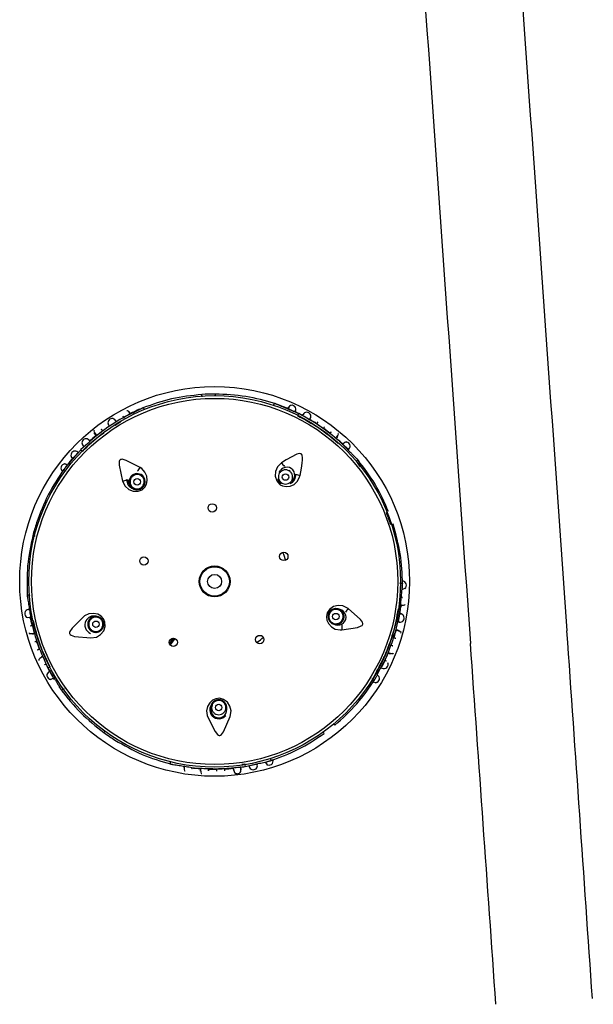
# Model space of a CAD drawing. Header units: millimetres. Extents: x 4904.09 to 4905.21, y 4759.5 to 4761.8.
# Tile 16 of 54: x 4904.54 to 4904.63, y 4760.32 to 4760.47. Entities that reach past the tile are written whole.
import ezdxf

# ---------------------------------------------------------------- set-up
doc = ezdxf.new("R2010")
doc.units = ezdxf.units.MM
doc.layers.add('SANINDUSA', color=3, linetype='Continuous')

msp = doc.modelspace()

# ---------------------------------------------------------------- linework, layer by layer
at = {"layer": 'SANINDUSA'}
for p, q in [((4904.57145, 4760.41087), (4904.57145, 4760.41062)), ((4904.5828, 4760.40886), (4904.58271, 4760.40866)), ((4904.5571, 4760.40749), (4904.5573, 4760.40713)), ((4904.55271, 4760.40481), (4904.55281, 4760.40469)), ((4904.55294, 4760.40458), (4904.55302, 4760.40444)), ((4904.59037, 4760.40421), (4904.59044, 4760.40429)), ((4904.59129, 4760.40305), (4904.59197, 4760.40239)), ((4904.59333, 4760.40041), (4904.59327, 4760.40031)), ((4904.54829, 4760.39886), (4904.54822, 4760.39895)), ((4904.58147, 4760.39897), (4904.58131, 4760.39874)), ((4904.58296, 4760.39894), (4904.58305, 4760.39907)), ((4904.56032, 4760.39806), (4904.56015, 4760.39828)), ((4904.56053, 4760.39764), (4904.56032, 4760.39806)), ((4904.58338, 4760.39733), (4904.58354, 4760.39757)), ((4904.55817, 4760.39675), (4904.55835, 4760.39653)), ((4904.58165, 4760.397), (4904.58172, 4760.39711)), ((4904.54376, 4760.39089), (4904.54399, 4760.39081)), ((4904.599, 4760.39071), (4904.59877, 4760.39064)), ((4904.60002, 4760.3816), (4904.60013, 4760.38157)), ((4904.60045, 4760.38063), (4904.60058, 4760.38063)), ((4904.54265, 4760.37971), (4904.54276, 4760.37975)), ((4904.59078, 4760.3775), (4904.59051, 4760.37758)), ((4904.5525, 4760.37635), (4904.55224, 4760.37626)), ((4904.55297, 4760.37642), (4904.5525, 4760.37635)), ((4904.5894, 4760.37539), (4904.58982, 4760.37518)), ((4904.58982, 4760.37518), (4904.59009, 4760.3751)), ((4904.55309, 4760.3739), (4904.55335, 4760.374)), ((4904.56493, 4760.37304), (4904.56433, 4760.37222)), ((4904.56504, 4760.37303), (4904.56437, 4760.37212)), ((4904.56516, 4760.373), (4904.56444, 4760.37201)), ((4904.59962, 4760.37424), (4904.59948, 4760.37431)), ((4904.59994, 4760.37419), (4904.59968, 4760.37426)), ((4904.54445, 4760.37004), (4904.54435, 4760.37)), ((4904.59852, 4760.37066), (4904.59862, 4760.37062)), ((4904.59769, 4760.36942), (4904.59728, 4760.36857)), ((4904.59797, 4760.36944), (4904.59777, 4760.36953)), ((4904.54634, 4760.36692), (4904.54587, 4760.36774)), ((4904.59583, 4760.36666), (4904.59571, 4760.36669)), ((4904.59596, 4760.36624), (4904.59606, 4760.36617)), ((4904.54802, 4760.36516), (4904.5479, 4760.36511)), ((4904.57081, 4760.36267), (4904.57073, 4760.36221)), ((4904.57324, 4760.36201), (4904.57323, 4760.36229)), ((4904.57073, 4760.36221), (4904.57074, 4760.36193)), ((4904.5542, 4760.35838), (4904.55435, 4760.35858)), ((4904.58835, 4760.35827), (4904.5882, 4760.35847)), ((4904.56664, 4760.35309), (4904.5666, 4760.35313)), ((4904.57548, 4760.35264), (4904.57541, 4760.35312)), ((4904.5778, 4760.35343), (4904.57687, 4760.35324)), ((4904.57921, 4760.35378), (4904.57924, 4760.35366)), ((4904.56912, 4760.35254), (4904.56912, 4760.35243))]:
    msp.add_line(p, q, dxfattribs=at)
at = {"layer": 'SANINDUSA', "flags": 128}
for points in [[(4904.61236, 4760.58682), (4904.61409, 4760.55687), (4904.61665, 4760.51289), (4904.61923, 4760.46892)], [(4904.60426, 4760.46727), (4904.60009, 4760.52649), (4904.59802, 4760.55613), (4904.59594, 4760.58577)], [(4904.55827, 4760.40783), (4904.55823, 4760.40789), (4904.55803, 4760.40817), (4904.55787, 4760.4083), (4904.55776, 4760.40826)], [(4904.55837, 4760.4077), (4904.55827, 4760.40788), (4904.55818, 4760.40807)], [(4904.56047, 4760.40849), (4904.56044, 4760.40853), (4904.56041, 4760.40859), (4904.56038, 4760.40864), (4904.56035, 4760.40868), (4904.56032, 4760.40871), (4904.56029, 4760.40873), (4904.56027, 4760.40874), (4904.56025, 4760.40874)], [(4904.5805, 4760.40913), (4904.58052, 4760.40918), (4904.58054, 4760.40924), (4904.58057, 4760.40929), (4904.5806, 4760.40933), (4904.58063, 4760.40937), (4904.58065, 4760.40939), (4904.58067, 4760.4094), (4904.58069, 4760.4094)], [(4904.58322, 4760.40908), (4904.58311, 4760.40912), (4904.58296, 4760.40898), (4904.58277, 4760.40868), (4904.58273, 4760.40862)], [(4904.5527, 4760.40527), (4904.55262, 4760.4052), (4904.5527, 4760.40496), (4904.55293, 4760.4046), (4904.55294, 4760.40458)], [(4904.55276, 4760.4047), (4904.55272, 4760.4048), (4904.55276, 4760.4048)], [(4904.59018, 4760.40403), (4904.59026, 4760.40413), (4904.59046, 4760.40446), (4904.59053, 4760.40467), (4904.59045, 4760.40475)], [(4904.59183, 4760.40338), (4904.59174, 4760.40345), (4904.59154, 4760.40337), (4904.59126, 4760.40316), (4904.59121, 4760.40311)], [(4904.55982, 4760.39949), (4904.55764, 4760.4006), (4904.55704, 4760.40076), (4904.55687, 4760.40075), (4904.55676, 4760.40072), (4904.55667, 4760.40065), (4904.55661, 4760.40057), (4904.55655, 4760.4004), (4904.55654, 4760.39986), (4904.55709, 4760.39737)], [(4904.58459, 4760.39825), (4904.5848, 4760.39941), (4904.58492, 4760.40017), (4904.58496, 4760.40068), (4904.58497, 4760.40102), (4904.58491, 4760.40137), (4904.58485, 4760.40149), (4904.58476, 4760.40159), (4904.58465, 4760.40163), (4904.58449, 4760.40165), (4904.58408, 4760.40155), (4904.58246, 4760.40067), (4904.58172, 4760.4002)], [(4904.54852, 4760.39985), (4904.5485, 4760.39986), (4904.54824, 4760.4), (4904.54805, 4760.40004), (4904.54796, 4760.39997)], [(4904.55709, 4760.39737), (4904.55749, 4760.39658), (4904.55805, 4760.39608), (4904.55875, 4760.39581), (4904.55948, 4760.3958), (4904.5601, 4760.39604), (4904.56053, 4760.39643), (4904.56079, 4760.3969), (4904.56092, 4760.39748), (4904.56085, 4760.39814), (4904.56056, 4760.39879), (4904.56005, 4760.39933), (4904.55982, 4760.39949)], [(4904.58172, 4760.4002), (4904.5811, 4760.39957), (4904.5808, 4760.39888), (4904.58075, 4760.39813), (4904.58097, 4760.39744), (4904.58139, 4760.39691), (4904.58152, 4760.39682), (4904.58188, 4760.39663), (4904.58246, 4760.39652), (4904.58305, 4760.3966), (4904.58366, 4760.39687), (4904.58418, 4760.39736), (4904.58452, 4760.39802), (4904.58459, 4760.39825)], [(4904.56052, 4760.39764), (4904.56049, 4760.39777), (4904.56032, 4760.39806)], [(4904.58114, 4760.39772), (4904.58131, 4760.39735), (4904.58165, 4760.397)], [(4904.55835, 4760.39653), (4904.55861, 4760.39627), (4904.55884, 4760.39615)], [(4904.55835, 4760.39653), (4904.55871, 4760.39621), (4904.55884, 4760.39615)], [(4904.60041, 4760.38066), (4904.60044, 4760.38066), (4904.60073, 4760.38071), (4904.60091, 4760.38079), (4904.60094, 4760.38089)], [(4904.59203, 4760.37764), (4904.59124, 4760.37804), (4904.59049, 4760.37811), (4904.58977, 4760.37792), (4904.58917, 4760.3775), (4904.5888, 4760.37694), (4904.58869, 4760.37637), (4904.58875, 4760.37584), (4904.589, 4760.37529), (4904.58944, 4760.3748), (4904.59005, 4760.37444), (4904.59078, 4760.3743), (4904.59107, 4760.37432)], [(4904.59051, 4760.37758), (4904.59015, 4760.37763), (4904.58989, 4760.37759)], [(4904.59051, 4760.37758), (4904.59003, 4760.37762), (4904.58989, 4760.3776)], [(4904.59107, 4760.37432), (4904.59348, 4760.3747), (4904.59406, 4760.37492), (4904.59419, 4760.37502), (4904.59426, 4760.37512), (4904.5943, 4760.37522), (4904.5943, 4760.37533), (4904.59424, 4760.3755), (4904.59394, 4760.37594), (4904.59203, 4760.37764)], [(4904.60023, 4760.37813), (4904.6003, 4760.37813), (4904.60064, 4760.37814), (4904.60084, 4760.3782), (4904.60087, 4760.37831)], [(4904.54212, 4760.37642), (4904.54215, 4760.37631), (4904.54236, 4760.37626), (4904.5427, 4760.37627), (4904.54277, 4760.37628)], [(4904.55099, 4760.37631), (4904.54926, 4760.37458), (4904.54893, 4760.37407), (4904.54888, 4760.37391), (4904.54888, 4760.37378), (4904.54891, 4760.37368), (4904.54897, 4760.37359), (4904.54911, 4760.37349), (4904.54962, 4760.37331), (4904.55216, 4760.37306)], [(4904.55216, 4760.37306), (4904.55304, 4760.3732), (4904.55368, 4760.37358), (4904.55416, 4760.37416), (4904.55439, 4760.37485), (4904.55436, 4760.37552), (4904.55412, 4760.37605), (4904.55375, 4760.37644), (4904.55324, 4760.37674), (4904.55259, 4760.37688), (4904.55188, 4760.37681), (4904.55121, 4760.37649), (4904.55099, 4760.37631)], [(4904.55296, 4760.37641), (4904.55283, 4760.37642), (4904.5525, 4760.37635)], [(4904.58941, 4760.3754), (4904.58951, 4760.37531), (4904.58982, 4760.37518)], [(4904.54259, 4760.37386), (4904.54263, 4760.37375), (4904.54285, 4760.37373), (4904.54324, 4760.37378), (4904.54336, 4760.3738)], [(4904.54314, 4760.37368), (4904.54303, 4760.37368), (4904.54304, 4760.37374)], [(4904.55335, 4760.374), (4904.55367, 4760.37417), (4904.55386, 4760.37436)], [(4904.55335, 4760.374), (4904.55377, 4760.37425), (4904.55387, 4760.37435)], [(4904.60022, 4760.37382), (4904.60024, 4760.37393), (4904.60004, 4760.37407), (4904.59964, 4760.37423), (4904.59962, 4760.37424)], [(4904.59984, 4760.37424), (4904.59993, 4760.37419), (4904.5999, 4760.37417)], [(4904.54469, 4760.37012), (4904.54458, 4760.37007), (4904.54425, 4760.36986), (4904.5441, 4760.3697), (4904.54413, 4760.36959)], [(4904.59829, 4760.37078), (4904.59841, 4760.37074), (4904.59878, 4760.37065), (4904.59901, 4760.37064), (4904.59906, 4760.37074)], [(4904.54573, 4760.36675), (4904.5458, 4760.36666), (4904.54601, 4760.36668), (4904.54633, 4760.36681), (4904.5464, 4760.36684)], [(4904.59583, 4760.36666), (4904.59588, 4760.36663), (4904.59593, 4760.3666), (4904.59599, 4760.36658), (4904.59604, 4760.36657), (4904.59608, 4760.36656), (4904.59611, 4760.36656), (4904.59614, 4760.36656), (4904.59615, 4760.36658)], [(4904.59594, 4760.36629), (4904.59597, 4760.36627), (4904.59624, 4760.36617), (4904.59643, 4760.36615), (4904.59651, 4760.36622)], [(4904.5479, 4760.36511), (4904.54786, 4760.36508), (4904.5478, 4760.36505), (4904.54775, 4760.36502), (4904.5477, 4760.36501), (4904.54766, 4760.36499), (4904.54763, 4760.36499), (4904.5476, 4760.365), (4904.54759, 4760.36501)], [(4904.57376, 4760.36087), (4904.5739, 4760.36174), (4904.57373, 4760.36247), (4904.57333, 4760.3631), (4904.57275, 4760.36354), (4904.5721, 4760.36372), (4904.57152, 4760.36365), (4904.57103, 4760.36342), (4904.57059, 4760.36303), (4904.57026, 4760.36245), (4904.57011, 4760.36176), (4904.5702, 4760.36102), (4904.5703, 4760.36076)], [(4904.57082, 4760.36267), (4904.57077, 4760.36254), (4904.57073, 4760.36221)], [(4904.57323, 4760.36229), (4904.57317, 4760.36265), (4904.57305, 4760.36288)], [(4904.57323, 4760.36229), (4904.57312, 4760.36276), (4904.57306, 4760.36288)], [(4904.5703, 4760.36076), (4904.57142, 4760.35858), (4904.5718, 4760.3581), (4904.57194, 4760.358), (4904.57206, 4760.35796), (4904.57216, 4760.35796), (4904.57226, 4760.358), (4904.57241, 4760.3581), (4904.57273, 4760.35853), (4904.57376, 4760.36087)], [(4904.56449, 4760.35386), (4904.56448, 4760.35381), (4904.56447, 4760.35374), (4904.56447, 4760.35369), (4904.56447, 4760.35363), (4904.56447, 4760.35359), (4904.56448, 4760.35356), (4904.56449, 4760.35354), (4904.56451, 4760.35353)], [(4904.56665, 4760.3531), (4904.56664, 4760.35302), (4904.56665, 4760.35268), (4904.5667, 4760.35248), (4904.56681, 4760.35245)], [(4904.57923, 4760.35383), (4904.57924, 4760.3538), (4904.57937, 4760.35354), (4904.5795, 4760.3534), (4904.57961, 4760.35339)], [(4904.56917, 4760.35279), (4904.56917, 4760.35267), (4904.5692, 4760.35228), (4904.56926, 4760.35207), (4904.56937, 4760.35205)], [(4904.57422, 4760.35287), (4904.57423, 4760.35273), (4904.57426, 4760.35249)], [(4904.57424, 4760.35285), (4904.57426, 4760.35273), (4904.57436, 4760.35236), (4904.57446, 4760.35216), (4904.57457, 4760.35216)]]:
    msp.add_lwpolyline(points, dxfattribs=at)
at = {"layer": 'SANINDUSA'}
for centre, radius in [((4904.57135, 4760.38183), 0.03021), ((4904.57135, 4760.38183), 0.0288), ((4904.57135, 4760.38183), 0.02838), ((4904.55935, 4760.39727), 0.000499), ((4904.58233, 4760.39801), 0.000499), ((4904.57098, 4760.39322), 0.00065), ((4904.5604, 4760.385), 0.00065), ((4904.58207, 4760.3857), 0.00065), ((4904.57135, 4760.38183), 0.0024), ((4904.57135, 4760.38183), 0.00228), ((4904.57135, 4760.38183), 0.00108), ((4904.59014, 4760.37638), 0.000499), ((4904.55296, 4760.37519), 0.000499), ((4904.56495, 4760.37239), 0.00065), ((4904.57835, 4760.37282), 0.00065), ((4904.57198, 4760.36228), 0.000499)]:
    msp.add_circle(centre, radius, dxfattribs=at)
for centre, radius, start, end in [((4904.57135, 4760.38183), 0.02905, 89.8139, 93.8846), ((4904.57135, 4760.38183), 0.02912, 113.412, 116.9149), ((4904.57135, 4760.38183), 0.02912, 66.7851, 70.1801), ((4904.80772, 4760.90877), 0.54842, 245.7909, 245.8903), ((4904.5833, 4760.40849), 0.000647, 331.8901, 117.6321), ((4904.57135, 4760.38183), 0.02912, 61.982, 64.9103), ((4904.58562, 4760.40741), 0.000639, 330.5093, 151.2736), ((4904.55546, 4760.40644), 0.000639, 32.5093, 213.2736), ((4904.15675, 4761.16677), 0.8586, 297.81079, 297.87424), ((4904.58482, 4760.40733), 0.000663, 130.6419, 156.9285), ((4904.57135, 4760.38183), 0.02912, 57.0379, 59.7111), ((4904.54766, 4760.41232), 0.00953, 304.0268, 311.6704), ((4904.59303, 4760.41378), 0.00953, 232.0268, 239.6704), ((4904.57135, 4760.38183), 0.02912, 51.9786, 54.625), ((4904.55143, 4760.4033), 0.000639, 42.5093, 223.2736), ((4904.57135, 4760.38183), 0.02912, 129.0317, 131.7088), ((4904.57135, 4760.38183), 0.02912, 46.7939, 49.7038), ((4904.54972, 4760.40141), 0.000637, 47.506, 228.2768), ((4904.55125, 4760.40251), 0.000663, 202.6419, 228.9285), ((4904.5917, 4760.4028), 0.000647, 311.8901, 97.6321), ((4904.57135, 4760.38183), 0.02912, 138.7815, 141.8872), ((4904.55978, 4760.39203), 0.01369, 134.3779, 138.9952), ((4904.57135, 4760.38183), 0.02912, 39.6581, 40.6787), ((4904.54816, 4760.3994), 0.000642, 89.6877, 235.9451), ((4904.57135, 4760.38183), 0.02912, 141.8872, 142.7507), ((4904.55737, 4760.40081), 0.00278, 316.7707, 331.5298), ((4904.58253, 4760.3983), 0.00124, 324.1831, 147.6279), ((4904.58408, 4760.40168), 0.00278, 212.1665, 226.9256), ((4904.55641, 4760.40006), 0.00278, 284.1665, 298.9255), ((4904.55908, 4760.39751), 0.00134, 174.695, 254.2831), ((4904.55897, 4760.39747), 0.00106, 170.192, 222.4471), ((4904.55934, 4760.39729), 0.00125, 37.9842, 217.712), ((4904.55933, 4760.3973), 0.00125, 307.7866, 16.1419), ((4904.58227, 4760.39798), 0.00115, 193.1755, 237.4143), ((4904.58259, 4760.39826), 0.00133, 291.364, 8.9971), ((4904.58509, 4760.40099), 0.00278, 244.7707, 259.5298), ((4904.55935, 4760.39715), 0.00111, 242.7999, 317.7029), ((4904.55933, 4760.3973), 0.00125, 246.8139, 307.8855), ((4904.57135, 4760.38183), 0.02905, 161.8139, 165.8787), ((4904.57135, 4760.38183), 0.0115, 16.1005, 23.0195), ((4904.59888, 4760.38106), 0.00158, 346.1466, 2.1736), ((4904.60044, 4760.38123), 0.000642, 305.6877, 91.9451), ((4904.57135, 4760.38183), 0.02912, 183.6981, 184.8448), ((4904.59006, 4760.37648), 0.00111, 98.7999, 173.7029), ((4904.59017, 4760.37638), 0.00125, 102.8139, 163.8855), ((4904.59016, 4760.37638), 0.00125, 253.9842, 73.712), ((4904.59416, 4760.37586), 0.00278, 140.1665, 154.9256), ((4904.59977, 4760.3769), 0.000663, 58.6419, 84.9285), ((4904.57135, 4760.38183), 0.02912, 349.9846, 352.9098), ((4904.54256, 4760.37682), 0.000647, 95.8901, 241.6321), ((4904.57135, 4760.38183), 0.02912, 190.7817, 193.707), ((4904.5526, 4760.37513), 0.00133, 75.364, 152.9971), ((4904.55293, 4760.37518), 0.00125, 109.9842, 289.712), ((4904.55292, 4760.37518), 0.00125, 19.7866, 88.1419), ((4904.59017, 4760.37637), 0.00125, 163.7866, 232.1419), ((4904.59047, 4760.37629), 0.00124, 252.1831, 75.6279), ((4904.62369, 4760.37152), 0.02424, 167.5194, 170.3448), ((4904.60009, 4760.37616), 0.000639, 258.5093, 79.2736), ((4904.55264, 4760.37507), 0.0014, 151.6788, 248.0175), ((4904.55307, 4760.37515), 0.00111, 314.7999, 29.7029), ((4904.55292, 4760.37517), 0.00125, 318.8139, 19.8855), ((4904.59382, 4760.37468), 0.00278, 172.7707, 187.5298), ((4904.57135, 4760.38183), 0.0115, 305.3803, 311.0976), ((4904.60844, 4760.37108), 0.00953, 160.0268, 167.6704), ((4904.53503, 4760.36871), 0.00953, 16.0268, 23.6704), ((4904.57135, 4760.38183), 0.02912, 334.794, 337.7073), ((4904.57135, 4760.38183), 0.02912, 205.983, 208.9277), ((4904.54547, 4760.3691), 0.000663, 274.6419, 300.9285), ((4904.59759, 4760.36895), 0.000647, 239.8901, 25.6321), ((4904.54601, 4760.36727), 0.000647, 115.8901, 261.6321), ((4904.59625, 4760.36677), 0.000642, 275.6877, 61.9451), ((4904.57135, 4760.38183), 0.02912, 214.0411, 214.8431), ((4904.5954, 4760.36691), 0.000816, 312.0294, 332.8656), ((4904.57135, 4760.38183), 0.02912, 214.8431, 215.9975), ((4904.57192, 4760.36192), 0.00133, 147.364, 224.9971), ((4904.57198, 4760.36225), 0.00125, 91.7866, 160.1419), ((4904.57206, 4760.36238), 0.00111, 26.7999, 101.7029), ((4904.57198, 4760.36224), 0.00125, 30.8139, 91.8855), ((4904.57199, 4760.36193), 0.00124, 180.1831, 3.6279), ((4904.57199, 4760.36194), 0.0014, 223.6788, 320.0175), ((4904.57135, 4760.38183), 0.02905, 233.8139, 237.8831), ((4904.57545, 4760.35327), 0.000663, 346.6419, 12.9285), ((4904.57734, 4760.35327), 0.000637, 191.506, 12.2768), ((4904.57978, 4760.35398), 0.000642, 233.6877, 19.9451), ((4904.57135, 4760.38183), 0.02912, 262.7865, 265.7012), ((4904.57135, 4760.38183), 0.02912, 267.9814, 270.6584), ((4904.57255, 4760.34457), 0.0082, 87.4049, 96.2923), ((4904.57135, 4760.38183), 0.02912, 273.0393, 275.7047), ((4904.57485, 4760.35266), 0.000641, 221.8759, 330.6915), ((4904.5742, 4760.35271), 0.00123, 338.0403, 13.2231)]:
    msp.add_arc(centre, radius, start, end, dxfattribs=at)
for centre, major_axis, ratio, start_param, end_param in [((4904.68832, 4760.65712), (-0.32927, 4.69231), 0.017468, 1.609689, 1.629909), ((4904.67336, 4760.65607), (-0.32927, 4.70731), 0.017413, 1.609697, 1.629916), ((4904.61542, 4760.32532), (-0.05561, 0.80999), 0.017093, 4.701142, 4.771553), ((4904.60046, 4760.32427), (-0.05561, 0.79499), 0.017413, 4.701098, 4.771509)]:
    msp.add_ellipse(centre, major_axis=major_axis, ratio=ratio, start_param=start_param, end_param=end_param, dxfattribs=at)
for points, knots in [([(4904.56939, 4760.4108), (4904.5678, 4760.41064), (4904.56463, 4760.4103), (4904.56171, 4760.40926), (4904.56025, 4760.40874)], [0, 0, 0, 0, 0.500122, 1, 1, 1, 1]), ([(4904.56941, 4760.41045), (4904.56941, 4760.41047), (4904.5694, 4760.41052), (4904.5694, 4760.41059), (4904.56939, 4760.41066), (4904.56939, 4760.41071), (4904.56939, 4760.41076), (4904.56938, 4760.41079), (4904.56938, 4760.41081), (4904.56938, 4760.4108), (4904.56939, 4760.4108)], [0, 0, 0, 0, 0.124813, 0.249892, 0.374995, 0.500006, 0.625007, 0.750117, 0.875231, 1, 1, 1, 1]), ([(4904.58069, 4760.4094), (4904.57921, 4760.40983), (4904.57623, 4760.41067), (4904.57304, 4760.4108), (4904.57145, 4760.41087)], [0, 0, 0, 0, 0.499875, 1, 1, 1, 1]), ([(4904.58383, 4760.4081), (4904.58386, 4760.40816), (4904.58392, 4760.40828), (4904.58388, 4760.40822), (4904.58387, 4760.40818)], [0, 0, 0, 0, 0.501736, 1, 1, 1, 1]), ([(4904.55667, 4760.40694), (4904.55559, 4760.40625), (4904.55344, 4760.40488), (4904.55157, 4760.40313), (4904.55064, 4760.40226)], [0, 0, 0, 0, 0.4999999, 1, 1, 1, 1]), ([(4904.55599, 4760.40679), (4904.55599, 4760.4068), (4904.55593, 4760.40689), (4904.55597, 4760.40683), (4904.556, 4760.40678)], [0, 0, 0, 0, 0.144321, 1, 1, 1, 1]), ([(4904.58418, 4760.40754), (4904.58531, 4760.40694), (4904.58757, 4760.40574), (4904.58953, 4760.40408), (4904.59051, 4760.40325)], [0, 0, 0, 0, 0.5000052, 1, 1, 1, 1]), ([(4904.5907, 4760.40355), (4904.58972, 4760.40436), (4904.58774, 4760.40598), (4904.5855, 4760.40722), (4904.58438, 4760.40784)], [0, 0, 0, 0, 0.5, 1, 1, 1, 1]), ([(4904.58506, 4760.40771), (4904.58509, 4760.40777), (4904.58512, 4760.40783), (4904.58507, 4760.40774), (4904.58507, 4760.40773)], [0, 0, 0, 0, 0.853944, 1, 1, 1, 1]), ([(4904.58608, 4760.40693), (4904.58611, 4760.40699), (4904.58615, 4760.40705), (4904.58624, 4760.40721), (4904.58621, 4760.40714), (4904.58618, 4760.40709)], [0, 0, 0, 0, 0.420755, 0.504353, 1, 1, 1, 1]), ([(4904.55493, 4760.40608), (4904.55489, 4760.40613), (4904.55485, 4760.40619), (4904.55495, 4760.40605), (4904.555, 4760.40598), (4904.55503, 4760.40593)], [0, 0, 0, 0, 0.496299, 0.581185, 1, 1, 1, 1]), ([(4904.58936, 4760.40496), (4904.58938, 4760.40499), (4904.58941, 4760.40502), (4904.58937, 4760.40496), (4904.58936, 4760.40495)], [0, 0, 0, 0, 0.78728, 1, 1, 1, 1]), ([(4904.55086, 4760.40198), (4904.55176, 4760.40289), (4904.55281, 4760.40396), (4904.55406, 4760.40478), (4904.55424, 4760.40489)], [0, 0, 0, 0, 0.85551, 1, 1, 1, 1]), ([(4904.55189, 4760.40374), (4904.55188, 4760.40375), (4904.55182, 4760.40383), (4904.55186, 4760.40378), (4904.5519, 4760.40373)], [0, 0, 0, 0, 0.144321, 1, 1, 1, 1]), ([(4904.5528, 4760.40466), (4904.55278, 4760.40468), (4904.55274, 4760.40473), (4904.5529, 4760.40454), (4904.55299, 4760.40442)], [0, 0, 0, 0, 0.40667, 1, 1, 1, 1]), ([(4904.55097, 4760.40286), (4904.55092, 4760.40291), (4904.55087, 4760.40296), (4904.551, 4760.40283), (4904.55105, 4760.40277), (4904.5511, 4760.40273)], [0, 0, 0, 0, 0.496299, 0.581185, 1, 1, 1, 1]), ([(4904.59206, 4760.40225), (4904.59211, 4760.40229), (4904.59221, 4760.40239), (4904.59215, 4760.40234), (4904.59213, 4760.40231)], [0, 0, 0, 0, 0.501736, 1, 1, 1, 1]), ([(4904.5493, 4760.40093), (4904.54927, 4760.40096), (4904.54922, 4760.401), (4904.5493, 4760.40093), (4904.54933, 4760.4009)], [0, 0, 0, 0, 0.595706, 1, 1, 1, 1]), ([(4904.55022, 4760.40181), (4904.55017, 4760.40186), (4904.55007, 4760.40195), (4904.55012, 4760.4019), (4904.55015, 4760.40188)], [0, 0, 0, 0, 0.505126, 1, 1, 1, 1]), ([(4904.59333, 4760.40041), (4904.59336, 4760.40044), (4904.59341, 4760.40048), (4904.59346, 4760.40054), (4904.5935, 4760.40059), (4904.59352, 4760.40063), (4904.59353, 4760.40067), (4904.59352, 4760.40069), (4904.59352, 4760.4007)], [0, 0, 0, 0, 0.222143, 0.357306, 0.500337, 0.643394, 0.778534, 1, 1, 1, 1]), ([(4904.5983, 4760.39265), (4904.59765, 4760.39411), (4904.59635, 4760.39702), (4904.59446, 4760.39947), (4904.59352, 4760.4007)], [0, 0, 0, 0, 0.500116, 1, 1, 1, 1]), ([(4904.54801, 4760.39923), (4904.54715, 4760.39795), (4904.54542, 4760.39538), (4904.54431, 4760.39239), (4904.54376, 4760.39089)], [0, 0, 0, 0, 0.499882, 1, 1, 1, 1]), ([(4904.54781, 4760.39887), (4904.54779, 4760.39888), (4904.54775, 4760.39891), (4904.54781, 4760.39887), (4904.54784, 4760.39885)], [0, 0, 0, 0, 0.497692, 1, 1, 1, 1]), ([(4904.54822, 4760.39895), (4904.54819, 4760.39898), (4904.54814, 4760.39902), (4904.54808, 4760.39907), (4904.54804, 4760.39912), (4904.54802, 4760.39916), (4904.548, 4760.3992), (4904.54801, 4760.39922), (4904.54801, 4760.39923)], [0, 0, 0, 0, 0.21499, 0.352573, 0.500344, 0.648191, 0.785628, 1, 1, 1, 1]), ([(4904.58296, 4760.39894), (4904.58283, 4760.399), (4904.58257, 4760.39914), (4904.58212, 4760.39914), (4904.58171, 4760.39897), (4904.5814, 4760.39866), (4904.58123, 4760.39825), (4904.58123, 4760.39781), (4904.58139, 4760.39739), (4904.58161, 4760.3972), (4904.58172, 4760.39711)], [0, 0, 0, 0, 0.124819, 0.249694, 0.374657, 0.499734, 0.624919, 0.750061, 0.875075, 1, 1, 1, 1]), ([(4904.58172, 4760.39711), (4904.58185, 4760.39704), (4904.58211, 4760.39691), (4904.58256, 4760.39691), (4904.58296, 4760.39707), (4904.58328, 4760.39738), (4904.58345, 4760.39779), (4904.58345, 4760.39823), (4904.58329, 4760.39865), (4904.58307, 4760.39884), (4904.58296, 4760.39894)], [0, 0, 0, 0, 0.124819, 0.249694, 0.374657, 0.499734, 0.624919, 0.750061, 0.875075, 1, 1, 1, 1]), ([(4904.56002, 4760.39641), (4904.56012, 4760.39651), (4904.56033, 4760.39671), (4904.56047, 4760.39714), (4904.56044, 4760.39758), (4904.56024, 4760.39798), (4904.55991, 4760.39827), (4904.55949, 4760.39841), (4904.55904, 4760.39838), (4904.55879, 4760.39823), (4904.55866, 4760.39815)], [0, 0, 0, 0, 0.1248186, 0.2496944, 0.3746572, 0.4997338, 0.6249186, 0.7500609, 0.8750754, 1, 1, 1, 1]), ([(4904.60046, 4760.38146), (4904.60041, 4760.38301), (4904.60029, 4760.3861), (4904.59943, 4760.38917), (4904.599, 4760.39071)], [0, 0, 0, 0, 0.499884, 1, 1, 1, 1]), ([(4904.54318, 4760.38891), (4904.54285, 4760.38735), (4904.54219, 4760.38423), (4904.54228, 4760.38113), (4904.54232, 4760.37959)], [0, 0, 0, 0, 0.500118, 1, 1, 1, 1]), ([(4904.54353, 4760.38882), (4904.54351, 4760.38883), (4904.54346, 4760.38884), (4904.54339, 4760.38886), (4904.54333, 4760.38887), (4904.54327, 4760.38889), (4904.54323, 4760.3889), (4904.5432, 4760.38891), (4904.54318, 4760.38891), (4904.54318, 4760.38891), (4904.54318, 4760.38891)], [0, 0, 0, 0, 0.124825, 0.249908, 0.375006, 0.500008, 0.624998, 0.750107, 0.875224, 1, 1, 1, 1]), ([(4904.60013, 4760.38157), (4904.60017, 4760.38157), (4904.60024, 4760.38156), (4904.60031, 4760.38155), (4904.60037, 4760.38153), (4904.60042, 4760.38151), (4904.60046, 4760.38149), (4904.60046, 4760.38147), (4904.60046, 4760.38146)], [0, 0, 0, 0, 0.21499, 0.352573, 0.500344, 0.648191, 0.785628, 1, 1, 1, 1]), ([(4904.60042, 4760.38188), (4904.60044, 4760.38188), (4904.60049, 4760.38188), (4904.60042, 4760.38188), (4904.60038, 4760.38188)], [0, 0, 0, 0, 0.4976916, 1, 1, 1, 1]), ([(4904.54265, 4760.37971), (4904.54261, 4760.37971), (4904.54254, 4760.3797), (4904.54247, 4760.37968), (4904.54241, 4760.37966), (4904.54237, 4760.37964), (4904.54233, 4760.37962), (4904.54233, 4760.3796), (4904.54232, 4760.37959)], [0, 0, 0, 0, 0.222143, 0.357306, 0.500337, 0.643394, 0.778534, 1, 1, 1, 1]), ([(4904.60042, 4760.37933), (4904.60046, 4760.37933), (4904.60053, 4760.37932), (4904.60042, 4760.37933), (4904.60038, 4760.37934)], [0, 0, 0, 0, 0.59824, 1, 1, 1, 1]), ([(4904.59978, 4760.37757), (4904.59955, 4760.37631), (4904.5991, 4760.37379), (4904.59814, 4760.37142), (4904.59765, 4760.37023)], [0, 0, 0, 0, 0.499995, 1, 1, 1, 1]), ([(4904.5426, 4760.37748), (4904.54253, 4760.37747), (4904.54239, 4760.37745), (4904.54246, 4760.37746), (4904.5425, 4760.37746)], [0, 0, 0, 0, 0.501736, 1, 1, 1, 1]), ([(4904.55398, 4760.37556), (4904.55392, 4760.37569), (4904.55379, 4760.37595), (4904.55342, 4760.37621), (4904.55299, 4760.37632), (4904.55256, 4760.37625), (4904.55218, 4760.37602), (4904.55192, 4760.37566), (4904.5518, 4760.37523), (4904.55187, 4760.37495), (4904.5519, 4760.3748)], [0, 0, 0, 0, 0.124819, 0.249694, 0.374657, 0.499734, 0.624919, 0.750061, 0.875075, 1, 1, 1, 1]), ([(4904.58909, 4760.37669), (4904.58907, 4760.37654), (4904.58902, 4760.37626), (4904.58916, 4760.37583), (4904.58944, 4760.37549), (4904.58983, 4760.37529), (4904.59028, 4760.37525), (4904.5907, 4760.37539), (4904.59104, 4760.37567), (4904.59116, 4760.37594), (4904.59121, 4760.37607)], [0, 0, 0, 0, 0.124819, 0.249694, 0.374657, 0.499734, 0.624919, 0.750061, 0.875075, 1, 1, 1, 1]), ([(4904.59799, 4760.37013), (4904.59846, 4760.37132), (4904.59939, 4760.3737), (4904.59988, 4760.37621), (4904.60012, 4760.37747)], [0, 0, 0, 0, 0.5, 1, 1, 1, 1]), ([(4904.60021, 4760.37679), (4904.60027, 4760.37678), (4904.60034, 4760.37677), (4904.60017, 4760.3768), (4904.60009, 4760.37681), (4904.60002, 4760.37682)], [0, 0, 0, 0, 0.496299, 0.581185, 1, 1, 1, 1]), ([(4904.54306, 4760.37498), (4904.543, 4760.37497), (4904.54292, 4760.37495), (4904.54275, 4760.37491), (4904.54282, 4760.37492), (4904.54288, 4760.37494)], [0, 0, 0, 0, 0.418298, 0.501408, 1, 1, 1, 1]), ([(4904.54293, 4760.37562), (4904.54325, 4760.37439), (4904.54389, 4760.37191), (4904.54498, 4760.3696), (4904.54552, 4760.36844)], [0, 0, 0, 0, 0.5, 1, 1, 1, 1]), ([(4904.54585, 4760.36856), (4904.54529, 4760.36971), (4904.54417, 4760.37202), (4904.54357, 4760.3745), (4904.54326, 4760.37575)], [0, 0, 0, 0, 0.5000052, 1, 1, 1, 1]), ([(4904.59998, 4760.37553), (4904.59999, 4760.37553), (4904.60009, 4760.37551), (4904.60002, 4760.37552), (4904.59996, 4760.37553)], [0, 0, 0, 0, 0.144321, 1, 1, 1, 1]), ([(4904.59978, 4760.37426), (4904.59981, 4760.37425), (4904.59988, 4760.37423), (4904.59963, 4760.3743), (4904.59949, 4760.37434)], [0, 0, 0, 0, 0.406848, 1, 1, 1, 1]), ([(4904.5989, 4760.37185), (4904.59895, 4760.37183), (4904.59902, 4760.37181), (4904.59885, 4760.37187), (4904.59878, 4760.3719), (4904.59872, 4760.37192)], [0, 0, 0, 0, 0.498696, 0.583178, 1, 1, 1, 1]), ([(4904.54504, 4760.36894), (4904.54499, 4760.36891), (4904.54493, 4760.36888), (4904.54502, 4760.36893), (4904.54503, 4760.36893)], [0, 0, 0, 0, 0.855136, 1, 1, 1, 1]), ([(4904.59717, 4760.36844), (4904.59723, 4760.36841), (4904.59735, 4760.36835), (4904.59729, 4760.36838), (4904.59726, 4760.3684)], [0, 0, 0, 0, 0.501736, 1, 1, 1, 1]), ([(4904.54582, 4760.3679), (4904.54576, 4760.36787), (4904.54564, 4760.36781), (4904.5457, 4760.36784), (4904.54573, 4760.36786)], [0, 0, 0, 0, 0.501736, 1, 1, 1, 1]), ([(4904.58998, 4760.35954), (4904.59116, 4760.36061), (4904.59353, 4760.36274), (4904.59528, 4760.3653), (4904.59615, 4760.36658)], [0, 0, 0, 0, 0.500125, 1, 1, 1, 1]), ([(4904.54759, 4760.36501), (4904.54854, 4760.36379), (4904.55045, 4760.36135), (4904.55295, 4760.35937), (4904.5542, 4760.35838)], [0, 0, 0, 0, 0.499878, 1, 1, 1, 1]), ([(4904.57195, 4760.36337), (4904.5718, 4760.36335), (4904.57151, 4760.3633), (4904.57115, 4760.36304), (4904.57092, 4760.36266), (4904.57085, 4760.36223), (4904.57095, 4760.3618), (4904.57121, 4760.36144), (4904.57158, 4760.36119), (4904.57187, 4760.36117), (4904.57202, 4760.36116)], [0, 0, 0, 0, 0.124818, 0.249694, 0.374657, 0.499734, 0.624919, 0.750061, 0.875076, 1, 1, 1, 1]), ([(4904.58975, 4760.35981), (4904.58976, 4760.35979), (4904.58979, 4760.35976), (4904.58984, 4760.3597), (4904.58988, 4760.35965), (4904.58992, 4760.35961), (4904.58995, 4760.35957), (4904.58997, 4760.35955), (4904.58998, 4760.35954), (4904.58998, 4760.35954), (4904.58998, 4760.35954)], [0, 0, 0, 0, 0.124813, 0.249892, 0.374995, 0.500006, 0.625007, 0.750117, 0.875231, 1, 1, 1, 1]), ([(4904.58, 4760.35403), (4904.58146, 4760.35456), (4904.58436, 4760.35562), (4904.58702, 4760.35739), (4904.58835, 4760.35827)], [0, 0, 0, 0, 0.499884, 1, 1, 1, 1]), ([(4904.55591, 4760.35723), (4904.55729, 4760.35643), (4904.56006, 4760.35484), (4904.56303, 4760.35396), (4904.56451, 4760.35353)], [0, 0, 0, 0, 0.500122, 1, 1, 1, 1]), ([(4904.5767, 4760.35324), (4904.57671, 4760.35317), (4904.57674, 4760.35304), (4904.57673, 4760.35311), (4904.57672, 4760.35314)], [0, 0, 0, 0, 0.505126, 1, 1, 1, 1]), ([(4904.57796, 4760.3534), (4904.57797, 4760.35337), (4904.57799, 4760.3533), (4904.57796, 4760.35341), (4904.57795, 4760.35345)], [0, 0, 0, 0, 0.595706, 1, 1, 1, 1]), ([(4904.58, 4760.35437), (4904.58001, 4760.35434), (4904.58003, 4760.35427), (4904.58004, 4760.35419), (4904.58004, 4760.35413), (4904.58004, 4760.35409), (4904.58003, 4760.35404), (4904.58001, 4760.35403), (4904.58, 4760.35403)], [0, 0, 0, 0, 0.21499, 0.352573, 0.500344, 0.648191, 0.785628, 1, 1, 1, 1]), ([(4904.58038, 4760.3542), (4904.58039, 4760.35417), (4904.5804, 4760.35413), (4904.58038, 4760.3542), (4904.58037, 4760.35423)], [0, 0, 0, 0, 0.497692, 1, 1, 1, 1]), ([(4904.56785, 4760.35286), (4904.56784, 4760.35282), (4904.56783, 4760.35275), (4904.56785, 4760.35286), (4904.56785, 4760.3529)], [0, 0, 0, 0, 0.59824, 1, 1, 1, 1]), ([(4904.57038, 4760.35255), (4904.57038, 4760.35249), (4904.57038, 4760.35242), (4904.57038, 4760.35252), (4904.57038, 4760.35253)], [0, 0, 0, 0, 0.855136, 1, 1, 1, 1])]:
    msp.add_open_spline(points, degree=3, knots=knots, dxfattribs=at)
for points, degree in [([(4904.55985, 4760.40854), (4904.55667, 4760.40694)], 1), ([(4904.56025, 4760.40874), (4904.55985, 4760.40854)], 1), ([(4904.5811, 4760.40923), (4904.58069, 4760.4094)], 1), ([(4904.58438, 4760.40784), (4904.5811, 4760.40923)], 1), ([(4904.58273, 4760.40876), (4904.58267, 4760.40862)], 1), ([(4904.55588, 4760.40599), (4904.55689, 4760.40666)], 1), ([(4904.5561, 4760.40662), (4904.55599, 4760.40679)], 1), ([(4904.58507, 4760.40773), (4904.58497, 4760.40755)], 1), ([(4904.58732, 4760.40651), (4904.58717, 4760.40627)], 1), ([(4904.55399, 4760.4052), (4904.55382, 4760.40543)], 1), ([(4904.58822, 4760.40556), (4904.58839, 4760.40579)], 1), ([(4904.55203, 4760.40359), (4904.55189, 4760.40374)], 1), ([(4904.58936, 4760.40495), (4904.58923, 4760.40479)], 1), ([(4904.59022, 4760.40399), (4904.59037, 4760.40418)], 1), ([(4904.59308, 4760.40114), (4904.5907, 4760.40355)], 1), ([(4904.55064, 4760.40226), (4904.5483, 4760.39956)], 1), ([(4904.59125, 4760.40324), (4904.59115, 4760.40313)], 1), ([(4904.59352, 4760.4007), (4904.59308, 4760.40114)], 1), ([(4904.59333, 4760.40041), (4904.5939, 4760.39961)], 1), ([(4904.5483, 4760.39956), (4904.54801, 4760.39923)], 1), ([(4904.55866, 4760.39815), (4904.55856, 4760.39805), (4904.55835, 4760.39785), (4904.55822, 4760.39742), (4904.55825, 4760.39698), (4904.55844, 4760.39658), (4904.55878, 4760.39629), (4904.5592, 4760.39616), (4904.55965, 4760.39618), (4904.5599, 4760.39633), (4904.56002, 4760.39641)], 3), ([(4904.59866, 4760.3906), (4904.59797, 4760.39252)], 1), ([(4904.60012, 4760.37747), (4904.60041, 4760.38085)], 1), ([(4904.60041, 4760.38085), (4904.60046, 4760.38146)], 1), ([(4904.54232, 4760.37959), (4904.54239, 4760.37915)], 1), ([(4904.54239, 4760.37915), (4904.54293, 4760.37562)], 1), ([(4904.60019, 4760.37808), (4904.60034, 4760.37806)], 1), ([(4904.54266, 4760.3762), (4904.54281, 4760.37623)], 1), ([(4904.59121, 4760.37607), (4904.59124, 4760.37622), (4904.59129, 4760.37651), (4904.59114, 4760.37693), (4904.59086, 4760.37727), (4904.59047, 4760.37747), (4904.59003, 4760.37751), (4904.58961, 4760.37738), (4904.58926, 4760.37709), (4904.58915, 4760.37682), (4904.58909, 4760.37669)], 3), ([(4904.5519, 4760.3748), (4904.55197, 4760.37467), (4904.5521, 4760.37441), (4904.55246, 4760.37415), (4904.55289, 4760.37404), (4904.55333, 4760.37411), (4904.55371, 4760.37434), (4904.55397, 4760.3747), (4904.55408, 4760.37513), (4904.55401, 4760.37541), (4904.55398, 4760.37556)], 3), ([(4904.59978, 4760.37557), (4904.59998, 4760.37553)], 1), ([(4904.54315, 4760.37369), (4904.54339, 4760.37375)], 1), ([(4904.59913, 4760.37312), (4904.59941, 4760.37303)], 1), ([(4904.54376, 4760.37254), (4904.54348, 4760.37245)], 1), ([(4904.54392, 4760.37124), (4904.54419, 4760.37135)], 1), ([(4904.54468, 4760.37017), (4904.54446, 4760.37008)], 1), ([(4904.59765, 4760.37023), (4904.59582, 4760.36666)], 1), ([(4904.59636, 4760.36697), (4904.59799, 4760.37013)], 1), ([(4904.59826, 4760.37073), (4904.59849, 4760.37064)], 1), ([(4904.54503, 4760.36893), (4904.54521, 4760.36902)], 1), ([(4904.54552, 4760.36844), (4904.54736, 4760.36539)], 1), ([(4904.59787, 4760.36952), (4904.59773, 4760.36958)], 1), ([(4904.59615, 4760.36658), (4904.59636, 4760.36697)], 1), ([(4904.54632, 4760.36672), (4904.54645, 4760.3668)], 1), ([(4904.54736, 4760.36539), (4904.54759, 4760.36501)], 1), ([(4904.57202, 4760.36116), (4904.57216, 4760.36118), (4904.57245, 4760.36122), (4904.57281, 4760.36149), (4904.57305, 4760.36186), (4904.57312, 4760.3623), (4904.57302, 4760.36273), (4904.57276, 4760.36309), (4904.57238, 4760.36333), (4904.57209, 4760.36336), (4904.57195, 4760.36337)], 3), ([(4904.56451, 4760.35353), (4904.56495, 4760.35345)], 1), ([(4904.56495, 4760.35345), (4904.56847, 4760.35288)], 1), ([(4904.5666, 4760.35313), (4904.56658, 4760.35298)], 1), ([(4904.57229, 4760.35277), (4904.5761, 4760.35312)], 1), ([(4904.57609, 4760.35348), (4904.57555, 4760.35342)], 1), ([(4904.5761, 4760.35312), (4904.57957, 4760.35393)], 1), ([(4904.57957, 4760.35393), (4904.58, 4760.35403)], 1), ([(4904.56847, 4760.35288), (4904.57229, 4760.35277)], 1), ([(4904.56912, 4760.35281), (4904.5691, 4760.35256)], 1), ([(4904.57038, 4760.35253), (4904.57039, 4760.35274)], 1), ([(4904.57166, 4760.35271), (4904.57166, 4760.35242)], 1), ([(4904.57294, 4760.35246), (4904.57293, 4760.35275)], 1)]:
    msp.add_open_spline(points, degree=degree, dxfattribs=at)

doc.saveas('drawing.dxf')
